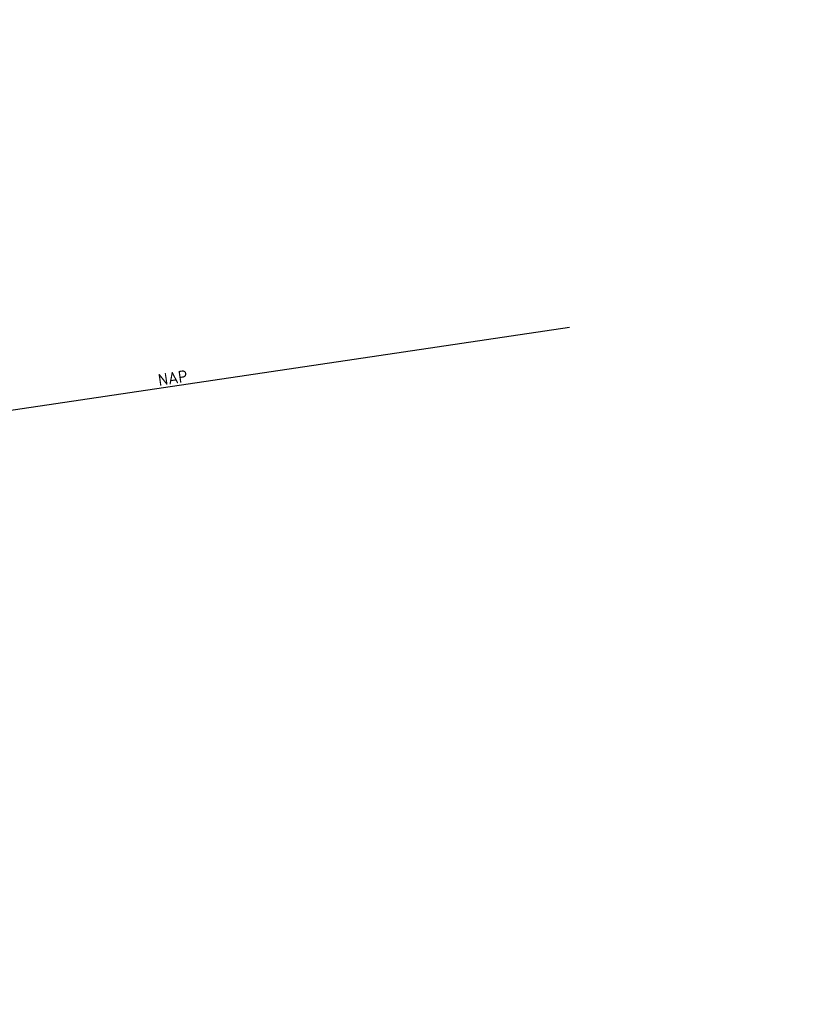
# Model space of a CAD drawing. Header units: metres. Extents: x 0 to 269924, y 0 to 933292.
# Tile 43 of 247: x 133874 to 133882, y 465829 to 465839. Entities that reach past the tile are written whole.
import ezdxf
from ezdxf import colors
from ezdxf.entities.mleader import LeaderData, LeaderLine
from ezdxf.math import Vec2, Vec3

# ---------------------------------------------------------------- set-up
doc = ezdxf.new("R2010")
doc.units = ezdxf.units.M
doc.linetypes.add('AL-NAP_LIJN', pattern=[15.25, 12, -1.5, 0.25, -1.5])
for name, color, linetype, lineweight in [('N-WE-KL-ET_LS_OV_LICHTMAST-S', 190, 'Continuous', 25), ('N-WE-VH-VERHARDING-T18', 10, 'Continuous', 18), ('X-XX-AL-NAP-GD', 7, 'AL-NAP_LIJN', 25), ('X-XX-AL-NAP-T25', 7, 'Continuous', 25)]:
    doc.layers.add(name, color=color, linetype=linetype, lineweight=lineweight)
doc.styles.add('NLCS-ISO-M200-T18', font='NLCS-ISO.ttf', dxfattribs={"height": 0.36})
doc.styles.add('NLCS-ISO-M50-T25', font='NLCS-ISO.ttf', dxfattribs={"height": 0.125})

# ---------------------------------------------------------------- blocks, each defined once
blk = doc.blocks.new('PROFIEL 7')
at = {"layer": 'X-XX-AL-NAP-GD'}
blk.add_lwpolyline([(20.234, 0), (0, 0)], dxfattribs=at)
at = {"layer": 'X-XX-AL-NAP-T25', "insert": (16.234, 0.15), "char_height": 0.125, "attachment_point": 3, "style": 'NLCS-ISO-M50-T25'}
blk.add_mtext_dynamic_manual_height_columns('NAP', width=4.43589, gutter_width=0.625, heights=[0], dxfattribs=at)

msp = doc.modelspace()

# ---------------------------------------------------------------- block references
at = {"layer": 'N-WE-KL-ET_LS_OV_LICHTMAST-S', "rotation": 8.452767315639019}
msp.add_blockref('PROFIEL 7', (133859.633, 465832.903), dxfattribs=at)

# ---------------------------------------------------------------- next in the draw order: leaders
at = {"layer": 'N-WE-VH-VERHARDING-T18'}
ml = msp.add_multileader_mtext('Standard', dxfattribs=at)
ml.set_content('', color=256, style='NLCS-ISO-M200-T18')
ml.set_leader_properties(color=256, linetype='ByLayer', lineweight=-1)
ml.build(insert=Vec2(0, 0))
ml.multileader.update_dxf_attribs({"has_dogleg": 0, "text_left_attachment_type": 5, "text_right_attachment_type": 5, "dogleg_length": 0.36, "arrow_head_size": 0.36})
ctx = ml.context
ctx.base_point, ctx.char_height, ctx.arrow_head_size, ctx.landing_gap_size, ctx.plane_origin = Vec3(135697.392, 466805.766), 0.36, 0.36, 0.18, Vec3(135695.697, 466805.189)
ctx.left_attachment, ctx.right_attachment = 5, 5
notes = []
notes.append((ctx, [(0, (0, 0, 0), (0, 0), (1, 0), 1, [])]))
ctx.mtext.insert, ctx.mtext.rotation, ctx.mtext.flow_direction = Vec3(135697.572, 466806.126), -0.147529, 5
for ctx, leaders in notes:
    for number, flags, end, landing, length, lines in leaders:
        leader = LeaderData()
        leader.index, (leader.has_last_leader_line, leader.has_dogleg_vector, leader.attachment_direction) = number, flags
        leader.last_leader_point, leader.dogleg_vector, leader.dogleg_length = Vec3(end), Vec3(landing), length
        for number, points, colour, breaks in lines:
            line = LeaderLine()
            line.index, line.vertices, line.color, line.breaks = number, Vec3.list(points), colors.encode_raw_color(colour), breaks
            leader.lines.append(line)
        ctx.leaders.append(leader)

doc.saveas('drawing.dxf')
